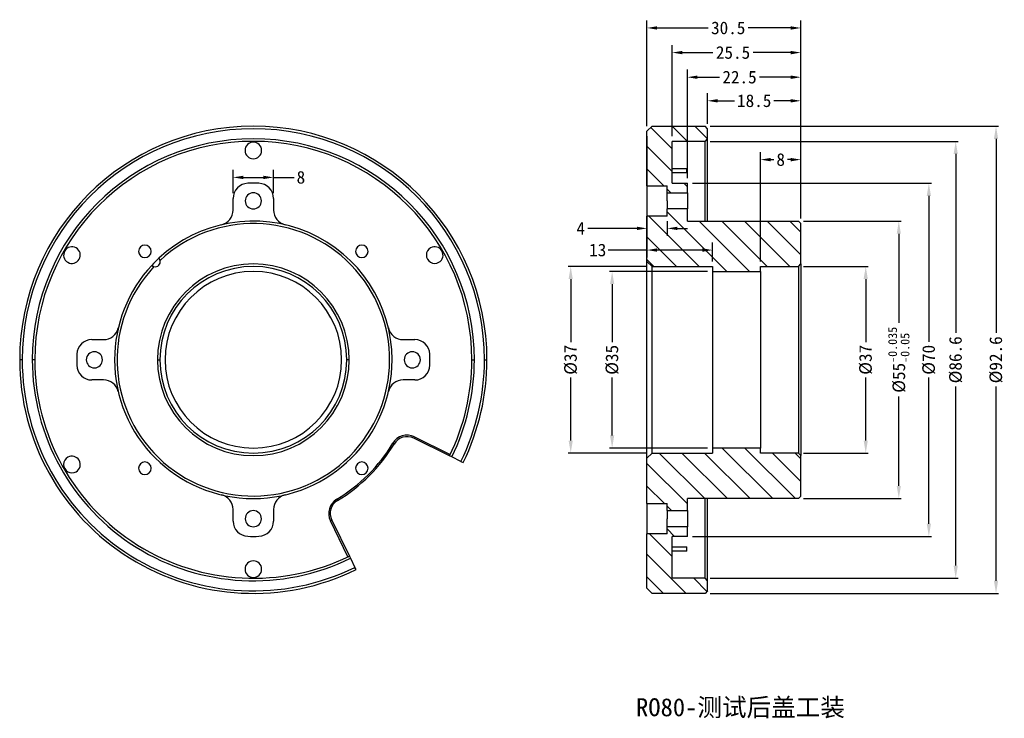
# Model space of a CAD drawing. Header units: millimetres. Extents: x 418 to 733, y 373 to 512.
# Tile 1 of 2: x 418 to 614, y 373 to 512. Entities that reach past the tile are written whole.
import ezdxf

# ---------------------------------------------------------------- set-up
doc = ezdxf.new("R2010")
doc.units = ezdxf.units.MM
doc.layers.add('标注线', color=90, linetype='Continuous')
doc.styles.add('宋体', font='txt')
doc.styles.add('宋体2.5', font='txt', dxfattribs={"height": 2.5})
doc.dimstyles.new('宋体2.5', dxfattribs={"dimtxt": 2.5, "dimasz": 2, "dimexe": 1.5, "dimexo": 1, "dimtad": 0, "dimdsep": 46, "dimtxsty": '宋体2.5', "dimcen": 0.06, "dimadec": 3, "dimazin": 2, "dimtp": 0.001, "dimtm": 0.001, "dimtfac": 1, "dimtofl": 0, "dimtmove": 0, "dimatfit": 3, "dimldrblk": '_FILLED', "dimfxl": 1, "dimtolj": 1, "dimarcsym": 0})
doc.dimstyles.new('宋体2.5 直径', dxfattribs={"dimtxt": 2.5, "dimasz": 2.5, "dimexe": 0.5, "dimexo": 1, "dimgap": 1, "dimtad": 0, "dimdsep": 46, "dimtxsty": '宋体', "dimcen": 2.5, "dimadec": 0, "dimazin": 0, "dimtfac": 1, "dimtmove": 0, "dimatfit": 2, "dimfxl": 1, "dimtolj": 1, "dimarcsym": 1})
pattern_1 = [(315, (456.846, 617.4604), (2.245064, 2.245064), [])]

# ---------------------------------------------------------------- blocks, each defined once
blk = doc.blocks.new('*D36')
at = {"color": 0, "lineweight": -2, "ltscale": 0.2}
for p, q in [((460.79, 477.33), (460.79, 481.95)), ((468.79, 477.33), (468.79, 481.95)), ((462.79, 480.45), (466.79, 480.45)), ((468.79, 480.45), (472.88, 480.45))]:
    blk.add_line(p, q, dxfattribs=at)
at = {"color": 0}
for points in [[(462.79, 480.78), (462.79, 480.11), (460.79, 480.45)], [(466.79, 480.11), (466.79, 480.78), (468.79, 480.45)]]:
    blk.add_solid(points, dxfattribs=at)
at = {"layer": 'Defpoints', "color": 0}
for p in [(468.79, 480.45), (460.79, 476.33), (468.79, 476.33)]:
    blk.add_point(p, dxfattribs=at)
at = {"color": 0, "insert": (474.22, 480.45), "char_height": 2.5, "attachment_point": 5, "style": '宋体2.5'}
blk.add_mtext('\\A1;8', dxfattribs=at)
blk = doc.blocks.new('_FILLED')
at = {"color": 0, "linetype": 'ByBlock'}
blk.add_solid([(0, 0), (-1, 0.214), (-1, -0.214)], dxfattribs=at)
blk = doc.blocks.new('*D37')
at = {"color": 0, "lineweight": -2, "ltscale": 0.2}
for p, q in [((573.8, 471.79), (593.2, 471.79)), ((592.7, 469.29), (592.7, 451.59)), ((592.7, 419.29), (592.7, 436.99)), ((573.8, 416.79), (593.2, 416.79))]:
    blk.add_line(p, q, dxfattribs=at)
at = {"color": 0}
for points in [[(593.12, 469.29), (592.29, 469.29), (592.7, 471.79)], [(592.29, 419.29), (593.12, 419.29), (592.7, 416.79)]]:
    blk.add_solid(points, dxfattribs=at)
at = {"layer": 'Defpoints', "color": 0}
for p in [(572.8, 471.79), (572.8, 416.79), (592.7, 416.79)]:
    blk.add_point(p, dxfattribs=at)
at = {"color": 0, "insert": (592.7, 444.29), "char_height": 2.5, "attachment_point": 5, "rotation": 90, "style": '宋体'}
blk.add_mtext('\\A1;%%C55{\\H0.7x;\\S-0.035^ -0.05;}', dxfattribs=at)
blk = doc.blocks.new('*D38')
at = {"color": 0, "lineweight": -2, "ltscale": 0.2}
for p, q in [((573.8, 462.79), (586.65, 462.79)), ((586.15, 460.29), (586.15, 447.81)), ((586.15, 428.29), (586.15, 440.77)), ((573.8, 425.79), (586.65, 425.79))]:
    blk.add_line(p, q, dxfattribs=at)
at = {"color": 0}
for points in [[(586.57, 460.29), (585.73, 460.29), (586.15, 462.79)], [(585.73, 428.29), (586.57, 428.29), (586.15, 425.79)]]:
    blk.add_solid(points, dxfattribs=at)
at = {"layer": 'Defpoints', "color": 0}
for p in [(572.8, 462.79), (586.15, 462.79), (572.8, 425.79)]:
    blk.add_point(p, dxfattribs=at)
at = {"color": 0, "insert": (586.15, 444.29), "char_height": 2.5, "attachment_point": 5, "rotation": 90, "style": '宋体'}
blk.add_mtext('\\A1;%%C37', dxfattribs=at)
blk = doc.blocks.new('*D39')
at = {"color": 0, "lineweight": -2, "ltscale": 0.2}
for p, q in [((565.3, 463.79), (565.3, 485.47)), ((567.3, 483.97), (567.96, 483.97)), ((571.3, 483.97), (570.64, 483.97)), ((573.3, 472.29), (573.3, 485.47))]:
    blk.add_line(p, q, dxfattribs=at)
at = {"color": 0}
for points in [[(567.3, 484.3), (567.3, 483.63), (565.3, 483.97)], [(571.3, 483.63), (571.3, 484.3), (573.3, 483.97)]]:
    blk.add_solid(points, dxfattribs=at)
at = {"layer": 'Defpoints', "color": 0}
for p in [(565.3, 483.97), (573.3, 471.29), (565.3, 462.79)]:
    blk.add_point(p, dxfattribs=at)
at = {"color": 0, "insert": (569.3, 483.97), "char_height": 2.5, "attachment_point": 5, "style": '宋体2.5'}
blk.add_mtext('\\A1;8', dxfattribs=at)
blk = doc.blocks.new('*D40')
at = {"color": 0, "lineweight": -2, "ltscale": 0.2}
for p, q in [((542.8, 490.59), (542.8, 511.57)), ((573.3, 472.29), (573.3, 511.57)), ((544.8, 510.07), (554.91, 510.07)), ((571.3, 510.07), (562.88, 510.07))]:
    blk.add_line(p, q, dxfattribs=at)
at = {"color": 0}
for points in [[(544.8, 510.4), (544.8, 509.74), (542.8, 510.07)], [(571.3, 509.74), (571.3, 510.4), (573.3, 510.07)]]:
    blk.add_solid(points, dxfattribs=at)
at = {"layer": 'Defpoints', "color": 0}
for p in [(542.8, 510.07), (542.8, 489.59), (573.3, 471.29)]:
    blk.add_point(p, dxfattribs=at)
at = {"color": 0, "insert": (558.9, 510.07), "char_height": 2.5, "attachment_point": 5, "style": '宋体2.5'}
blk.add_mtext('\\A1;30.5', dxfattribs=at)
blk = doc.blocks.new('*D41')
at = {"color": 0, "lineweight": -2, "ltscale": 0.2}
for p, q in [((542.8, 488.59), (542.8, 464.54)), ((555.8, 463.79), (555.8, 467.54)), ((542.8, 466.04), (535.14, 466.04)), ((553.8, 466.04), (544.8, 466.04))]:
    blk.add_line(p, q, dxfattribs=at)
at = {"color": 0}
for points in [[(544.8, 466.38), (544.8, 465.71), (542.8, 466.04)], [(553.8, 465.71), (553.8, 466.38), (555.8, 466.04)]]:
    blk.add_solid(points, dxfattribs=at)
at = {"layer": 'Defpoints', "color": 0}
for p in [(542.8, 489.59), (542.8, 466.04), (555.8, 462.79)]:
    blk.add_point(p, dxfattribs=at)
at = {"color": 0, "insert": (533.04, 466.04), "char_height": 2.5, "attachment_point": 5, "style": '宋体2.5'}
blk.add_mtext('\\A1;13', dxfattribs=at)
blk = doc.blocks.new('*D42')
at = {"color": 0, "lineweight": -2, "ltscale": 0.2}
for p, q in [((540.8, 470.34), (531.06, 470.34)), ((542.8, 471.79), (542.8, 468.84)), ((546.8, 471.79), (546.8, 468.84)), ((548.8, 470.34), (550.8, 470.34))]:
    blk.add_line(p, q, dxfattribs=at)
at = {"color": 0}
for points in [[(540.8, 470.01), (540.8, 470.67), (542.8, 470.34)], [(548.8, 470.67), (548.8, 470.01), (546.8, 470.34)]]:
    blk.add_solid(points, dxfattribs=at)
at = {"layer": 'Defpoints', "color": 0}
for p in [(542.8, 472.79), (546.8, 472.79), (542.8, 470.34)]:
    blk.add_point(p, dxfattribs=at)
at = {"color": 0, "insert": (529.67, 470.34), "char_height": 2.5, "attachment_point": 5, "style": '宋体2.5'}
blk.add_mtext('\\A1;4', dxfattribs=at)
blk = doc.blocks.new('*D43')
at = {"color": 0, "lineweight": -2, "ltscale": 0.2}
for p, q in [((550.8, 480.29), (550.8, 501.81)), ((573.3, 472.29), (573.3, 501.81)), ((552.8, 500.31), (557.14, 500.31)), ((571.3, 500.31), (565.13, 500.31))]:
    blk.add_line(p, q, dxfattribs=at)
at = {"color": 0}
for points in [[(552.8, 500.64), (552.8, 499.97), (550.8, 500.31)], [(571.3, 499.97), (571.3, 500.64), (573.3, 500.31)]]:
    blk.add_solid(points, dxfattribs=at)
at = {"layer": 'Defpoints', "color": 0}
for p in [(550.8, 500.31), (550.8, 479.29), (573.3, 471.29)]:
    blk.add_point(p, dxfattribs=at)
at = {"color": 0, "insert": (561.14, 500.31), "char_height": 2.5, "attachment_point": 5, "style": '宋体2.5'}
blk.add_mtext('\\A1;22.5', dxfattribs=at)
blk = doc.blocks.new('*D44')
at = {"color": 0, "lineweight": -2, "ltscale": 0.2}
for p, q in [((547.8, 488.59), (547.8, 506.69)), ((573.3, 472.29), (573.3, 506.69)), ((549.8, 505.19), (555.85, 505.19)), ((571.3, 505.19), (563.85, 505.19))]:
    blk.add_line(p, q, dxfattribs=at)
at = {"color": 0}
for points in [[(549.8, 505.52), (549.8, 504.85), (547.8, 505.19)], [(571.3, 504.85), (571.3, 505.52), (573.3, 505.19)]]:
    blk.add_solid(points, dxfattribs=at)
at = {"layer": 'Defpoints', "color": 0}
for p in [(547.8, 505.19), (547.8, 487.59), (573.3, 471.29)]:
    blk.add_point(p, dxfattribs=at)
at = {"color": 0, "insert": (559.85, 505.19), "char_height": 2.5, "attachment_point": 5, "style": '宋体2.5'}
blk.add_mtext('\\A1;25.5', dxfattribs=at)
blk = doc.blocks.new('*D45')
at = {"color": 0, "lineweight": -2, "ltscale": 0.2}
for p, q in [((554.8, 461.79), (535.4, 461.79)), ((535.9, 459.29), (535.9, 447.8)), ((535.9, 429.29), (535.9, 440.78)), ((554.8, 426.79), (535.4, 426.79))]:
    blk.add_line(p, q, dxfattribs=at)
at = {"color": 0}
for points in [[(536.32, 459.29), (535.48, 459.29), (535.9, 461.79)], [(535.48, 429.29), (536.32, 429.29), (535.9, 426.79)]]:
    blk.add_solid(points, dxfattribs=at)
at = {"layer": 'Defpoints', "color": 0}
for p in [(535.9, 461.79), (555.8, 461.79), (555.8, 426.79)]:
    blk.add_point(p, dxfattribs=at)
at = {"color": 0, "insert": (535.9, 444.29), "char_height": 2.5, "attachment_point": 5, "rotation": 90, "style": '宋体'}
blk.add_mtext('\\A1;%%C35', dxfattribs=at)
blk = doc.blocks.new('*D46')
at = {"color": 0, "lineweight": -2, "ltscale": 0.2}
for p, q in [((542.8, 462.79), (527.19, 462.79)), ((527.69, 460.29), (527.69, 447.81)), ((527.69, 428.29), (527.69, 440.77)), ((542.8, 425.79), (527.19, 425.79))]:
    blk.add_line(p, q, dxfattribs=at)
at = {"color": 0}
for points in [[(528.1, 460.29), (527.27, 460.29), (527.69, 462.79)], [(527.27, 428.29), (528.1, 428.29), (527.69, 425.79)]]:
    blk.add_solid(points, dxfattribs=at)
at = {"layer": 'Defpoints', "color": 0}
for p in [(527.69, 462.79), (543.8, 462.79), (543.8, 425.79)]:
    blk.add_point(p, dxfattribs=at)
at = {"color": 0, "insert": (527.69, 444.29), "char_height": 2.5, "attachment_point": 5, "rotation": 90, "style": '宋体'}
blk.add_mtext('\\A1;%%C37', dxfattribs=at)
blk = doc.blocks.new('*D47')
at = {"color": 0, "lineweight": -2, "ltscale": 0.2}
for p, q in [((555.3, 490.59), (612.47, 490.59)), ((611.97, 488.09), (611.97, 449.61)), ((611.97, 400.49), (611.97, 438.97)), ((555.3, 397.99), (612.47, 397.99))]:
    blk.add_line(p, q, dxfattribs=at)
at = {"color": 0}
for points in [[(612.39, 488.09), (611.55, 488.09), (611.97, 490.59)], [(611.55, 400.49), (612.39, 400.49), (611.97, 397.99)]]:
    blk.add_solid(points, dxfattribs=at)
at = {"layer": 'Defpoints', "color": 0}
for p in [(554.3, 490.59), (611.97, 490.59), (554.3, 397.99)]:
    blk.add_point(p, dxfattribs=at)
at = {"color": 0, "insert": (611.97, 444.29), "char_height": 2.5, "attachment_point": 5, "rotation": 90, "style": '宋体'}
blk.add_mtext('\\A1;%%C92.6', dxfattribs=at)
blk = doc.blocks.new('*D48')
at = {"color": 0, "lineweight": -2, "ltscale": 0.2}
for p, q in [((555.3, 487.59), (604.48, 487.59)), ((603.98, 485.09), (603.98, 449.61)), ((603.98, 403.49), (603.98, 438.97)), ((555.3, 400.99), (604.48, 400.99))]:
    blk.add_line(p, q, dxfattribs=at)
at = {"color": 0}
for points in [[(604.4, 485.09), (603.56, 485.09), (603.98, 487.59)], [(603.56, 403.49), (604.4, 403.49), (603.98, 400.99)]]:
    blk.add_solid(points, dxfattribs=at)
at = {"layer": 'Defpoints', "color": 0}
for p in [(554.3, 487.59), (603.98, 487.59), (554.3, 400.99)]:
    blk.add_point(p, dxfattribs=at)
at = {"color": 0, "insert": (603.98, 444.29), "char_height": 2.5, "attachment_point": 5, "rotation": 90, "style": '宋体'}
blk.add_mtext('\\A1;%%C86.6', dxfattribs=at)
blk = doc.blocks.new('*D49')
at = {"color": 0, "lineweight": -2, "ltscale": 0.2}
for p, q in [((551.8, 479.29), (599.16, 479.29)), ((598.66, 476.79), (598.66, 447.83)), ((598.66, 411.79), (598.66, 440.76)), ((551.8, 409.29), (599.16, 409.29))]:
    blk.add_line(p, q, dxfattribs=at)
at = {"color": 0}
for points in [[(599.08, 476.79), (598.24, 476.79), (598.66, 479.29)], [(598.24, 411.79), (599.08, 411.79), (598.66, 409.29)]]:
    blk.add_solid(points, dxfattribs=at)
at = {"layer": 'Defpoints', "color": 0}
for p in [(550.8, 479.29), (598.66, 479.29), (550.8, 409.29)]:
    blk.add_point(p, dxfattribs=at)
at = {"color": 0, "insert": (598.66, 444.29), "char_height": 2.5, "attachment_point": 5, "rotation": 90, "style": '宋体'}
blk.add_mtext('\\A1;%%C70', dxfattribs=at)
blk = doc.blocks.new('*D50')
at = {"color": 0, "lineweight": -2, "ltscale": 0.2}
for p, q in [((554.8, 491.09), (554.8, 497.13)), ((556.8, 495.63), (560.16, 495.63)), ((571.3, 495.63), (567.94, 495.63)), ((573.3, 472.29), (573.3, 497.13))]:
    blk.add_line(p, q, dxfattribs=at)
at = {"color": 0}
for points in [[(556.8, 495.96), (556.8, 495.3), (554.8, 495.63)], [(571.3, 495.3), (571.3, 495.96), (573.3, 495.63)]]:
    blk.add_solid(points, dxfattribs=at)
at = {"layer": 'Defpoints', "color": 0}
for p in [(554.8, 495.63), (554.8, 490.09), (573.3, 471.29)]:
    blk.add_point(p, dxfattribs=at)
at = {"color": 0, "insert": (564.05, 495.63), "char_height": 2.5, "attachment_point": 5, "style": '宋体2.5'}
blk.add_mtext('\\A1;18.5', dxfattribs=at)

msp = doc.modelspace()

# ---------------------------------------------------------------- hatches: boundary and pattern name
at = {"linetype": 'Continuous', "lineweight": 18}
h = msp.add_hatch(dxfattribs=at)
h.set_pattern_fill('ANSI31', angle=270, style=0)
h.set_pattern_definition(pattern_1)
h.paths.add_polyline_path([(542.8, 489.591), (542.8, 478.791), (546.8, 478.791), (546.8, 477.391), (550.8, 477.391), (550.8, 479.291), (547.8, 479.291), (547.8, 487.591), (554.3, 487.591), (554.8, 488.091), (554.8, 490.091), (554.3, 490.591), (543.8, 490.591)], flags=0)
h = msp.add_hatch(dxfattribs=at)
h.set_pattern_fill('ANSI31', angle=270, style=0)
h.set_pattern_definition(pattern_1)
h.paths.add_polyline_path([(542.8, 472.791), (542.8, 463.791), (543.8, 462.791), (555.8, 462.791), (555.8, 461.791), (565.3, 461.791), (565.3, 462.791), (572.8, 462.791), (573.3, 463.291), (573.3, 471.291), (572.8, 471.791), (550.8, 471.791), (550.8, 474.191), (546.8, 474.191), (546.8, 472.791)], flags=0)
h = msp.add_hatch(dxfattribs=at)
h.set_pattern_fill('ANSI31', angle=270, style=0)
h.set_pattern_definition(pattern_1)
h.paths.add_polyline_path([(542.8, 424.791), (542.8, 415.791), (546.8, 415.791), (546.8, 414.391), (550.8, 414.391), (550.8, 416.791), (572.8, 416.791), (573.3, 417.291), (573.3, 425.291), (572.8, 425.791), (565.3, 425.791), (565.3, 426.791), (555.8, 426.791), (555.8, 425.791), (543.8, 425.791)], flags=0)
h = msp.add_hatch(dxfattribs=at)
h.set_pattern_fill('ANSI31', angle=270, style=0)
h.set_pattern_definition(pattern_1)
h.paths.add_polyline_path([(546.8, 411.191), (546.8, 409.791), (542.8, 409.791), (542.8, 398.991), (543.8, 397.991), (554.3, 397.991), (554.8, 398.491), (554.8, 400.491), (554.3, 400.991), (547.8, 400.991), (547.8, 409.291), (550.8, 409.291), (550.8, 411.191)], flags=0)

# ---------------------------------------------------------------- linework, layer by layer
at = {"color": 7, "linetype": 'Continuous', "lineweight": 25}
for p, q in [((542.8, 489.591), (543.8, 490.591)), ((543.8, 490.591), (554.3, 490.591)), ((554.8, 490.091), (554.3, 490.591)), ((554.8, 488.091), (554.8, 490.091)), ((542.8, 478.791), (542.8, 489.591)), ((554.3, 487.591), (554.8, 488.091)), ((554.8, 471.791), (554.8, 488.091)), ((554.3, 487.591), (547.8, 487.591)), ((547.8, 479.291), (547.8, 487.591)), ((554.3, 471.791), (554.3, 487.591)), ((547.8, 482.227), (550.72, 482.227)), ((550.72, 481.336), (547.8, 481.336)), ((542.8, 478.791), (542.8, 475.791)), ((542.8, 478.791), (546.8, 478.791)), ((546.8, 477.391), (546.8, 478.791)), ((547.8, 479.291), (550.8, 479.291)), ((550.8, 477.391), (550.8, 479.291)), ((460.794, 473.976), (460.794, 476.275)), ((468.794, 476.275), (468.794, 473.976)), ((546.8, 477.391), (550.8, 477.391)), ((546.8, 475.791), (546.8, 477.391)), ((550.8, 477.391), (550.8, 475.791)), ((542.8, 475.791), (542.8, 472.791)), ((546.8, 475.791), (546.8, 474.191)), ((550.8, 474.191), (546.8, 474.191)), ((546.8, 472.791), (546.8, 474.191)), ((550.8, 475.791), (550.8, 474.191)), ((550.8, 471.791), (550.8, 474.191)), ((546.8, 472.791), (542.8, 472.791)), ((542.8, 463.791), (542.8, 472.791)), ((550.8, 471.791), (572.8, 471.791)), ((572.8, 471.791), (573.3, 471.291)), ((573.3, 463.291), (573.3, 471.291)), ((542.8, 424.791), (542.8, 463.791)), ((542.8, 463.791), (543.8, 462.791)), ((543.8, 425.791), (543.8, 462.791)), ((543.8, 462.791), (555.8, 462.791)), ((555.8, 462.791), (555.8, 461.791)), ((565.3, 462.791), (572.8, 462.791)), ((565.3, 461.791), (565.3, 462.791)), ((572.8, 462.791), (573.3, 463.291)), ((572.8, 462.791), (572.8, 425.791)), ((573.3, 463.291), (573.3, 425.291)), ((555.8, 461.791), (565.3, 461.791)), ((555.8, 461.791), (555.8, 426.791)), ((565.3, 461.791), (565.3, 426.791)), ((432.81, 448.291), (435.109, 448.291)), ((494.48, 448.291), (496.779, 448.291)), ((418.994, 444.291), (418.494, 444.291)), ((421.494, 444.291), (420.994, 444.291)), ((445.794, 444.291), (446.294, 444.291)), ((483.794, 444.291), (483.294, 444.291)), ((508.094, 444.291), (508.594, 444.291)), ((510.594, 444.291), (511.094, 444.291)), ((435.109, 440.291), (432.81, 440.291)), ((496.779, 440.291), (494.48, 440.291)), ((492.68, 427.598), (492.422, 427.752)), ((496.575, 428.75), (496.707, 429.02)), ((503.689, 425.261), (496.575, 428.75)), ((496.707, 429.02), (503.82, 425.531)), ((542.8, 424.791), (543.8, 425.791)), ((543.8, 425.791), (555.8, 425.791)), ((555.8, 426.791), (555.8, 425.791)), ((565.3, 426.791), (555.8, 426.791)), ((565.3, 425.791), (565.3, 426.791)), ((572.8, 425.791), (565.3, 425.791)), ((573.3, 425.291), (572.8, 425.791)), ((504.138, 425.041), (503.689, 425.261)), ((505.933, 424.16), (504.138, 425.041)), ((505.933, 424.16), (506.382, 423.94)), ((542.8, 415.791), (542.8, 424.791)), ((573.3, 417.291), (573.3, 425.291)), ((481.487, 416.405), (481.333, 416.662)), ((542.8, 415.791), (546.8, 415.791)), ((542.8, 415.791), (542.8, 412.791)), ((546.8, 414.391), (546.8, 415.791)), ((572.8, 416.791), (550.8, 416.791)), ((550.8, 414.391), (550.8, 416.791)), ((554.3, 400.991), (554.3, 416.791)), ((554.8, 400.491), (554.8, 416.791)), ((573.3, 417.291), (572.8, 416.791)), ((460.794, 412.306), (460.794, 414.605)), ((468.794, 414.605), (468.794, 412.306)), ((546.8, 414.391), (550.8, 414.391)), ((546.8, 414.391), (546.8, 412.791)), ((550.8, 414.391), (550.8, 412.791)), ((480.334, 412.51), (480.065, 412.378)), ((483.553, 405.265), (480.065, 412.378)), ((480.334, 412.51), (483.823, 405.396)), ((542.8, 412.791), (542.8, 409.791)), ((546.8, 411.191), (546.8, 412.791)), ((550.8, 412.791), (550.8, 411.191)), ((546.8, 409.791), (542.8, 409.791)), ((542.8, 398.991), (542.8, 409.791)), ((550.8, 411.191), (546.8, 411.191)), ((546.8, 409.791), (546.8, 411.191)), ((550.8, 409.291), (550.8, 411.191)), ((550.8, 409.291), (547.8, 409.291)), ((547.8, 400.991), (547.8, 409.291)), ((547.8, 407.245), (550.72, 407.245)), ((550.72, 406.354), (547.8, 406.354)), ((483.823, 405.396), (484.044, 404.947)), ((484.044, 404.947), (484.924, 403.151)), ((485.144, 402.702), (484.924, 403.151)), ((554.3, 400.991), (547.8, 400.991)), ((554.8, 400.491), (554.3, 400.991)), ((554.8, 398.491), (554.8, 400.491)), ((543.8, 397.991), (542.8, 398.991)), ((554.8, 398.491), (554.3, 397.991)), ((554.3, 397.991), (543.8, 397.991))]:
    msp.add_line(p, q, dxfattribs=at)
for centre, radius, start, end in [((464.794, 444.291), 46.3, 0, 180), ((464.794, 444.291), 45.8, 0, 180), ((464.794, 444.291), 43.8, 0, 180), ((464.794, 444.291), 43.3, 0, 180), ((464.794, 485.791), 1.65, 0, 180), ((464.794, 485.791), 1.65, 180, 0), ((463.794, 476.275), 3, 91.79078, 180), ((464.794, 444.291), 35, 88.20922, 91.79078), ((465.794, 476.275), 3, 0, 88.20922), ((464.794, 475.791), 1.6, 0, 180), ((464.794, 475.791), 1.6, 180, 0), ((457.794, 473.976), 3, 283.26812, 0), ((471.794, 473.976), 3, 180, 256.73188), ((464.794, 444.291), 27, 136.82106, 133.17894), ((464.794, 444.291), 27.5, 0, 132.9164), ((428.854, 465.041), 1.65, 60, 240), ((428.854, 465.041), 1.65, 240, 60), ((443.298, 465.787), 1.25, 0, 180), ((486.291, 465.787), 1.25, 90, 270), ((486.291, 465.787), 1.25, 270, 90), ((500.735, 465.041), 1.65, 120, 300), ((500.735, 465.041), 1.65, 300, 120), ((443.298, 465.787), 1.25, 180, 0), ((464.794, 444.291), 27.5, 132.9164, 137.0836), ((464.794, 444.291), 27.5, 137.0836, 180), ((445.349, 463.736), 1, 255.90635, 14.09365), ((464.794, 444.291), 19, 0, 180), ((464.794, 444.291), 18.5, 0, 180), ((464.794, 444.291), 17.5, 0, 180), ((435.109, 451.291), 3, 270, 346.73188), ((494.48, 451.291), 3, 193.26812, 270), ((432.81, 445.291), 3, 90, 178.20922), ((496.779, 445.291), 3, 1.79078, 90), ((464.794, 444.291), 35, 178.20922, 181.79078), ((433.294, 444.291), 1.6, 90, 270), ((433.294, 444.291), 1.6, 270, 90), ((496.294, 444.291), 1.6, 90, 270), ((496.294, 444.291), 1.6, 270, 90), ((464.794, 444.291), 35, 358.20922, 1.79078), ((464.794, 444.291), 46.3, 180, 296.07346), ((464.794, 444.291), 45.8, 180, 296.0729), ((464.794, 444.291), 43.8, 180, 296.07052), ((464.794, 444.291), 43.3, 180, 296.06989), ((432.81, 443.291), 3, 181.79078, 270), ((464.794, 444.291), 27.5, 180, 0), ((464.794, 444.291), 19, 180, 0), ((464.794, 444.291), 18.5, 180, 0), ((464.794, 444.291), 17.5, 180, 0), ((496.779, 443.291), 3, 270, 358.20922), ((464.794, 444.291), 43.3, 333.92944, 0), ((464.794, 444.291), 43.8, 333.92881, 0), ((464.794, 444.291), 45.8, 333.92643, 0), ((464.794, 444.291), 46.3, 333.92586, 0), ((435.109, 437.291), 3, 13.26812, 90), ((494.48, 437.291), 3, 90, 166.73188), ((495.254, 426.057), 3.3, 63.8743, 149.09411), ((464.794, 444.291), 32.2, 300.90522, 329.09411), ((464.794, 444.291), 32.5, 300.90522, 329.09411), ((495.254, 426.057), 3, 63.8743, 149.09411), ((428.854, 423.541), 1.65, 120, 300), ((428.854, 423.541), 1.65, 300, 120), ((443.298, 422.795), 1.25, 90, 270), ((443.298, 422.795), 1.25, 270, 90), ((486.291, 422.795), 1.25, 0, 180), ((486.291, 422.795), 1.25, 180, 0), ((457.794, 414.605), 3, 0, 76.73188), ((471.794, 414.605), 3, 103.26812, 180), ((483.028, 413.831), 3.3, 120.90522, 206.12503), ((483.028, 413.831), 3, 120.90522, 206.12503), ((464.794, 412.791), 1.6, 0, 180), ((463.794, 412.306), 3, 180, 268.20922), ((464.794, 412.791), 1.6, 180, 0), ((465.794, 412.306), 3, 271.79078, 0), ((464.794, 444.291), 35, 268.20922, 271.79078), ((464.794, 402.791), 1.65, 0, 180), ((464.794, 402.791), 1.65, 180, 0)]:
    msp.add_arc(centre, radius, start, end, dxfattribs=at)
for points, knots in [([(550.72, 481.336), (550.72, 481.438), (550.72, 481.642), (550.72, 481.938), (550.72, 482.131), (550.72, 482.227)], [0, 0, 0, 0, 0.3333438, 0.6666562, 1, 1, 1, 1]), ([(542.8, 478.737), (542.8, 478.653), (542.8, 478.389), (542.8, 478.22), (542.8, 478.256), (542.8, 478.265)], [0, 0, 0, 0, 0.2579728, 0.8148942, 1, 1, 1, 1]), ([(446.319, 463.98), (446.312, 464.005), (446.297, 464.058), (446.266, 464.137), (446.225, 464.222), (446.162, 464.324), (446.104, 464.39), (446.069, 464.43)], [0, 0, 0, 0, 0.1460216, 0.3064229, 0.4812492, 0.6899422, 1, 1, 1, 1]), ([(444.655, 463.016), (444.676, 462.997), (444.715, 462.961), (444.773, 462.918), (444.824, 462.885), (444.893, 462.845), (444.983, 462.801), (445.067, 462.777), (445.106, 462.766)], [0, 0, 0, 0, 0.16747711, 0.30966332, 0.42655685, 0.51815732, 0.77533817, 1, 1, 1, 1]), ([(542.8, 410.316), (542.8, 410.325), (542.8, 410.362), (542.8, 410.192), (542.8, 409.928), (542.8, 409.844)], [0, 0, 0, 0, 0.18510764, 0.74202784, 1, 1, 1, 1]), ([(550.72, 406.354), (550.72, 406.451), (550.72, 406.643), (550.72, 406.94), (550.72, 407.143), (550.72, 407.245)], [0, 0, 0, 0, 0.33334378, 0.66665622, 1, 1, 1, 1])]:
    msp.add_open_spline(points, degree=3, knots=knots, dxfattribs=at)

# ---------------------------------------------------------------- texts
at = {"layer": '标注线', "color": 0, "lineweight": 13, "insert": (540.631, 377.209), "char_height": 3.57377, "width": 90.61321, "attachment_point": 1}
msp.add_mtext('{\\fSimSun|b1|i0|c134|p2;RO80-测试后盖工装}', dxfattribs=at)

# ---------------------------------------------------------------- dimensions: what is measured, and where the dimension line sits
at = {"ltscale": 0.2}
for base, p1, p2, picture, middle in [((542.8, 510.069), (573.3, 471.291), (542.8, 489.591), '*D40', (558.897, 510.069)), ((547.8, 505.188), (573.3, 471.291), (547.8, 487.591), '*D44', (559.847, 505.188)), ((550.8, 500.306), (573.3, 471.291), (550.8, 479.291), '*D43', (561.136, 500.306)), ((542.8, 466.042), (555.8, 462.791), (542.8, 489.591), '*D41', (533.037, 466.042)), ((542.8, 470.338), (546.8, 472.791), (542.8, 472.791), '*D42', (529.669, 470.338))]:
    dim = msp.add_linear_dim(base=base, p1=p1, p2=p2, angle=180, dimstyle='宋体2.5', dxfattribs=at)
    dim.commit()
    dim.dimension.update_dxf_attribs({"geometry": picture, "text_midpoint": middle, "dimtype": 160})
for base, p2, picture, middle in [((554.8, 495.629), (554.8, 490.091), '*D50', (564.05, 495.629)), ((565.3, 483.965), (565.3, 462.791), '*D39', (569.3, 483.965))]:
    dim = msp.add_linear_dim(base=base, p1=(573.3, 471.291), p2=p2, angle=180, dimstyle='宋体2.5', dxfattribs=at)
    dim.commit()
    dim.dimension.update_dxf_attribs({"geometry": picture, "text_midpoint": middle})
for base, p1, p2, picture, middle in [((611.97, 490.591), (554.3, 397.991), (554.3, 490.591), '*D47', (611.97, 444.291)), ((603.979, 487.591), (554.3, 400.991), (554.3, 487.591), '*D48', (603.979, 444.291)), ((598.66, 479.291), (550.8, 409.291), (550.8, 479.291), '*D49', (598.66, 444.291)), ((527.686, 462.791), (543.8, 425.791), (543.8, 462.791), '*D46', (527.686, 444.291)), ((586.151, 462.791), (572.8, 425.791), (572.8, 462.791), '*D38', (586.151, 444.291)), ((535.899, 461.791), (555.8, 426.791), (555.8, 461.791), '*D45', (535.899, 444.291))]:
    dim = msp.add_linear_dim(base=base, p1=p1, p2=p2, angle=270, dimstyle='宋体2.5 直径', override={"dimpost": '%%C<>'}, dxfattribs=at)
    dim.commit()
    dim.dimension.update_dxf_attribs({"geometry": picture, "text_midpoint": middle})
dim = msp.add_linear_dim(base=(468.794, 480.447), p1=(460.794, 476.335), p2=(468.794, 476.335), dimstyle='宋体2.5', dxfattribs=at)
dim.commit()
dim.dimension.update_dxf_attribs({"geometry": '*D36', "text_midpoint": (474.221, 480.447), "dimtype": 160})
dim = msp.add_linear_dim(base=(592.703, 416.791), p1=(572.8, 471.791), p2=(572.8, 416.791), angle=270, text='<>{\\H0.7x;\\S-0.035^ -0.05;}', dimstyle='宋体2.5 直径', override={"dimpost": '%%C<>', "dimtxsty": '宋体'}, dxfattribs=at)
dim.commit()
dim.dimension.update_dxf_attribs({"geometry": '*D37', "text_midpoint": (592.703, 444.291)})

doc.saveas('drawing.dxf')
